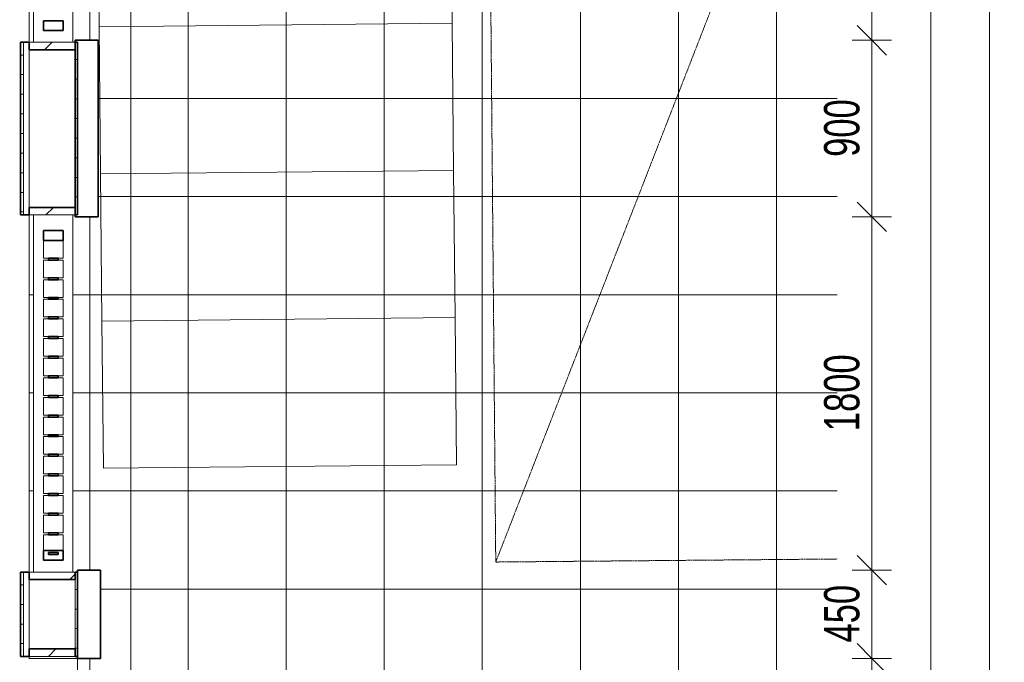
# Model space of a CAD drawing. Header units: millimetres. Extents: x -80560 to 110805, y -11020 to 52719.
# Tile 147 of 152: x 103499 to 108517, y 37430 to 40705. Entities that reach past the tile are written whole.
import ezdxf

# ---------------------------------------------------------------- set-up
doc = ezdxf.new("R2010")
doc.units = ezdxf.units.MM
doc.linetypes.add('DASHED2-1', pattern=[3, 2, -1])
doc.linetypes.add('DASHED2_2_', pattern=[6, 4, -2])
for name, color, linetype, lineweight in [('A-ANNO-DIMS', 211, 'Continuous', 9), ('A-ANNO-DIMS-100', 211, 'Continuous', 9), ('A-FLOR', 192, 'Continuous', 18), ('A-FLOR-OVHD', 1, 'DASHED2-1', 18), ('A-FLOR-PATT', 8, 'Continuous', 18), ('A-GENM', 13, 'Continuous', 18), ('A-GLAZ-CWMG', 51, 'Continuous', 18), ('A-WALL', 113, 'Continuous', 35), ('A-WALL-PATT', 111, 'Continuous', 35), ('L-SITE', 91, 'Continuous', 18)]:
    doc.layers.add(name, color=color, linetype=linetype, lineweight=lineweight)
doc.styles.add('Arial_6', font='arial.ttf', dxfattribs={"width": 0.7, "height": 180})
doc.dimstyles.new('n3o_1_8', dxfattribs={"dimscale": 304.8, "dimtxt": 183.6466919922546, "dimasz": 0.4921259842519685, "dimexe": 0.2460629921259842, "dimexo": 0.0625, "dimgap": 0.03280839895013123, "dimtad": 1, "dimdec": 0, "dimdsep": 46, "dimtxsty": 'Arial_6', "dimblk1": 'OBLIQUE', "dimblk2": 'OBLIQUE', "dimsah": 1, "dimcen": 0.09, "dimdle": 0.2460629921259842, "dimazin": 0, "dimtfac": 1, "dimtdec": 4, "dimtix": 1, "dimtmove": 0, "dimatfit": 3, "dimfxl": 0.2460629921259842, "dimfxlon": 1, "dimtvp": 1, "dimtolj": 1, "dimtzin": 0, "dimarcsym": 2})
doc.dimstyles.new('n3o_1_8_0_decimalen', dxfattribs={"dimscale": 304.8, "dimtxt": 183.6466919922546, "dimasz": 0.4921259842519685, "dimexe": 0.3280839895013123, "dimexo": 0.0625, "dimgap": 0.03280839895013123, "dimtad": 1, "dimdec": 0, "dimdsep": 46, "dimtxsty": 'Arial_6', "dimblk1": 'OBLIQUE', "dimblk2": 'OBLIQUE', "dimsah": 1, "dimcen": 0.09, "dimdle": 0.3280839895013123, "dimazin": 0, "dimtfac": 1, "dimtdec": 4, "dimtix": 1, "dimtmove": 0, "dimatfit": 3, "dimfxl": 0.3280839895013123, "dimfxlon": 1, "dimtvp": 1, "dimtolj": 1, "dimtzin": 0, "dimarcsym": 2})
pattern_1 = [(45, (0, 0), (-141.4213562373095, 141.4213562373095), [])]

# ---------------------------------------------------------------- blocks, each defined once
blk = doc.blocks.new('00_EHA_GEN_Scooter spot - 00_EHA_GEN_Scooter spot-1348625-DO_00 begane grond')
at = {"layer": 'A-GENM', "color": 7}
for p, q in [((-900.0000000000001, -375), (-900.0000000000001, 375)), ((-900.0000000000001, 375), (900.0000000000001, 375)), ((900.0000000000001, 375), (900.0000000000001, -375)), ((900.0000000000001, -375), (-900.0000000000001, -375))]:
    blk.add_line(p, q, dxfattribs=at)
blk = doc.blocks.new('90_n3o_opstelplaats_hulpdienst - brandweer_4x10m-V6-DO_00 begane grond')
at = {"layer": 'L-SITE', "linetype": 'DASHED2_2_'}
for p, q in [((-4999.999999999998, 2000.000000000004), (-551.6033266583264, 220.6413306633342)), ((-4999.999999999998, 260.1177825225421), (-4999.999999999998, 2000.000000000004)), ((-4999.999999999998, 2000.000000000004), (5000, 2000.000000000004))]:
    blk.add_line(p, q, dxfattribs=at)
blk = doc.blocks.new('Leonardo College_EHA_1489_R18_CF_situatie_2020_rvt-1-DO_00 begane grond')
at = {"layer": 'A-FLOR-PATT', "lineweight": 9}
h = blk.add_hatch(dxfattribs=at)
h.set_pattern_fill('FP_24', color=43, style=0, pattern_type=2)
h.set_pattern_definition([(90, (80856.40400000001, 25803.174), (-500, 3.061616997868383e-14), []), (180, (80856.40400000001, 25803.174), (-6.123233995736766e-14, -500), [])])
h.paths.add_polyline_path([(78899.00000000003, 37449.99999998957), (78899.00000000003, 37459.99999998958), (78652.00000000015, 37459.99999998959), (78652.00000000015, 37449.99999998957), (78887.00000000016, 37449.99999998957)], flags=0)
h.paths.add_polyline_path([(78899.00000000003, 35649.99999998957), (78652.00000000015, 35649.99999998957), (78652.00000000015, 35639.9999999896), (78899.00000000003, 35639.99999998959)], flags=0)
h.paths.add_polyline_path([(77510.00000000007, 6922.991170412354), (82770.25158246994, 6922.991170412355), (82770.25158246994, 48100.0002705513), (78587.69053614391, 48360.96716698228), (78587.69053601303, 48215.9999999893), (79016.00000000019, 48215.99999998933), (79016.00000000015, 45999.9999999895), (78899.00000000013, 45999.99999998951), (78899.00000000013, 46009.99999998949), (78875.00000000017, 46009.99999998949), (78875.00000000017, 43289.9999999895), (78899.0000000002, 43289.99999998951), (78899.00000000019, 43299.99999998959), (79016.00000000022, 43299.99999998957), (79016.00000000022, 41499.99999998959), (78899.0000000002, 41499.99999998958), (78899.0000000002, 41509.9999999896), (78875.00000000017, 41509.9999999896), (78875.00000000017, 40589.99999998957), (78887.00000000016, 40589.99999998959), (78887.00000000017, 40599.9999999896), (79004.00000000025, 40599.9999999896), (79004.00000000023, 39699.99999998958), (78887.00000000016, 39699.99999998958), (78887.00000000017, 39709.99999998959), (78875.00000000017, 39709.99999998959), (78875.00000000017, 37889.9999999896), (78899.00000000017, 37889.9999999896), (78899.00000000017, 37899.99999998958), (79016.00000000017, 37899.99999998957), (79016.00000000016, 37449.99999998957), (78899.00000000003, 37449.99999998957), (78899.00000000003, 35649.99999998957), (79016.00000000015, 35649.99999998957), (79016.00000000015, 34623.99999998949), (77470.0000000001, 34623.99999998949), (77470.00000000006, 31284.99999999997), (77139.69052384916, 31284.99999999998), (77140.00000000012, 31265.00000000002), (77470.00000000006, 31265.00000000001), (77470.00000000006, 28295.00000000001), (77139.690523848, 28295.00000000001), (77139.690523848, 28275.00000000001), (77470.00000000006, 28275.00000000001), (77470.00000000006, 25305.00000000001), (77139.69052384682, 25305.00000000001), (77139.69052384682, 25285.00000000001), (77470.00000000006, 25285.00000000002), (77470.00000000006, 22315.00000000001), (77139.69052384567, 22315.00000000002), (77139.69052384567, 22295.00000000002), (77470.00000000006, 22295.00000000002), (77470.00000000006, 19325.00000000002), (77139.6905238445, 19325.00000000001), (77139.6905238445, 19305.00000000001), (77470.00000000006, 19305.00000000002), (77470.00000000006, 16335.00000000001), (77139.69052384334, 16335.00000000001), (77139.69052384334, 16315), (77470.00000000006, 16315), (77470.00000000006, 13344.99999999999), (77139.69052384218, 13344.99999999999), (77139.99999999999, 13324.99999999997), (77470.00000000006, 13324.99999999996), (77470.00000000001, 9990.999999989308), (77582.48671622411, 9990.99999998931), (77587.255320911, 9660.999999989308), (77510.00000000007, 9660.9999999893), (77510.00000000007, 9438.999999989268), (77199.84091498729, 9438.999999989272), (77200.04099439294, 6922.991170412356)], flags=0)
h.paths.add_polyline_path([(78899.00000000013, 34740.99999998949), (78899.00000000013, 34750.99999998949), (77139.6905238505, 34750.9999999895), (77140.0000000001, 34740.99999998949), (78887.00000000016, 34740.99999998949)], flags=0)
h.paths.add_polyline_path([(78675.00000000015, 37889.9999999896), (78675.00000000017, 39709.99999998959), (78652.00000000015, 39709.9999999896), (78652.00000000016, 37889.9999999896), (78658.8448694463, 37889.9999999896)], flags=0)
h.paths.add_polyline_path([(78675.00000000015, 40589.99999998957), (78675.00000000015, 41509.99999998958), (78652.00000000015, 41509.9999999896), (78652.00000000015, 40589.9999999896), (78658.8448694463, 40589.99999998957)], flags=0)
h.paths.add_polyline_path([(78652.00000000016, 43289.99999998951), (78675.00000000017, 43289.99999998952), (78675.00000000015, 46009.99999998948), (78652.00000000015, 46009.99999998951), (78652.00000000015, 43415.27966153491)], flags=0)
at = {"lineweight": 18}
for name, p, rotation in [('90_n3o_opstelplaats_hulpdienst - brandweer_4x10m-V6-DO_00 begane grond', (82985.98931924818, 42958.62244814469), 90.50844717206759), ('00_EHA_GEN_Scooter spot - 00_EHA_GEN_Scooter spot-1348625-DO_00 begane grond', (79904.61343678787, 41053.17035717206), 0.5645222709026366), ('00_EHA_GEN_Scooter spot - 00_EHA_GEN_Scooter spot-1348625-DO_00 begane grond', (79912.00289647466, 40303.20676079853), 0.5645222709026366), ('00_EHA_GEN_Scooter spot - 00_EHA_GEN_Scooter spot-1348625-DO_00 begane grond', (79919.39235616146, 39553.243164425), 0.5645222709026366), ('00_EHA_GEN_Scooter spot - 00_EHA_GEN_Scooter spot-1348625-DO_00 begane grond', (79926.78181584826, 38803.27956805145), 0.5645222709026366)]:
    blk.add_blockref(name, p, dxfattribs=dict(at, rotation=rotation))
blk = doc.blocks.new('19112_SW_LeonardoCollege_R2020_rvt-1-DO_00 begane grond')
at = {"layer": 'A-WALL', "color": 50, "lineweight": 9}
for p, q in [((78675.00000000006, 40589.99999998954), (78675.00000000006, 41509.99999998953)), ((78875.00000000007, 41509.99999998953), (78875.00000000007, 40589.99999998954)), ((78675.00000000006, 37889.99999998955), (78675.00000000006, 39709.99999998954)), ((78875.00000000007, 39709.99999998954), (78875.00000000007, 37889.99999998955))]:
    blk.add_line(p, q, dxfattribs=at)
blk = doc.blocks.new('Rectangular Mullion - 90_n3o_terreinomheining_koker_50x100-33964607-DO_00 begane grond')
at = {"layer": 'A-GLAZ-CWMG', "lineweight": 35}
for p, q in [((0, 49.99999999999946), (-49.99999999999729, 49.99999999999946)), ((-49.99999999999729, 49.99999999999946), (-49.99999999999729, -49.99999999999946)), ((0, -49.99999999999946), (0, 49.99999999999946)), ((-49.99999999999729, -49.99999999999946), (0, -49.99999999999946))]:
    blk.add_line(p, q, dxfattribs=at)
blk = doc.blocks.new('Rectangular Mullion - 90_n3o_terreinomheining_koker_50x100-33964611-DO_00 begane grond')
at = {"layer": 'A-GLAZ-CWMG', "lineweight": 35}
for p, q in [((-49.99999999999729, 49.99999999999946), (0, 49.99999999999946)), ((-49.99999999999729, -49.99999999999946), (-49.99999999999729, 49.99999999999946)), ((0, 49.99999999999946), (0, -49.99999999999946)), ((0, -49.99999999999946), (-49.99999999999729, -49.99999999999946))]:
    blk.add_line(p, q, dxfattribs=at)
blk = doc.blocks.new('Rectangular Mullion - 90_n3o_terreinomheining_koker_50x100-30957306-DO_00 begane grond')
at = {"layer": 'A-GLAZ-CWMG'}
for p, q in [((57549.99999969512, 9849.999999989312), (57549.99999969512, 9874.999999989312)), ((57549.99999969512, 9874.999999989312), (57639.99999999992, 9874.999999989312)), ((57549.99999969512, 9774.999999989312), (57549.99999969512, 9799.99999998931)), ((57639.99999999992, 9774.999999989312), (57549.99999969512, 9774.999999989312))]:
    blk.add_line(p, q, dxfattribs=at)
blk = doc.blocks.new('Rectangular Mullion - 90_n3o_terreinomheining_koker_50x100-V68-DO_00 begane grond')
at = {"layer": 'A-GLAZ-CWMG'}
for p, q in [((57449.99999969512, 9849.999999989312), (57449.99999969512, 9874.999999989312)), ((57449.99999969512, 9874.999999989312), (57539.99999999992, 9874.999999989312)), ((57539.99999999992, 9874.999999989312), (57539.99999999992, 9849.999999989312)), ((57449.99999969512, 9774.999999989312), (57449.99999969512, 9799.99999998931)), ((57539.99999999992, 9799.99999998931), (57539.99999999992, 9774.999999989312)), ((57539.99999999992, 9774.999999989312), (57449.99999969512, 9774.999999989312))]:
    blk.add_line(p, q, dxfattribs=at)
blk = doc.blocks.new('Rectangular Mullion - 90_n3o_terreinomheining_koker_50x100-V69-DO_00 begane grond')
at = {"layer": 'A-GLAZ-CWMG'}
for p, q in [((55059.99999999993, 9874.9999999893), (55139.99999999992, 9874.9999999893)), ((55139.99999999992, 9874.9999999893), (55139.99999999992, 9849.9999999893)), ((55139.99999999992, 9799.999999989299), (55139.99999999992, 9774.9999999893)), ((55139.99999999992, 9774.9999999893), (55059.99999999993, 9774.9999999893))]:
    blk.add_line(p, q, dxfattribs=at)
blk = doc.blocks.new('Rectangular Mullion - 90_n3o_terreinomheining_stripstaal_10x50-33964604-DO_00 begane grond')
at = {"layer": 'A-GLAZ-CWMG', "lineweight": 35}
for p, q in [((-4.999999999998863, 25.00000000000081), (4.999999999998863, 25.00000000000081)), ((-4.999999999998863, -25.00000000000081), (-4.999999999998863, 25.00000000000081)), ((4.999999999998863, 25.00000000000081), (4.999999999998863, -25.00000000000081)), ((4.999999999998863, -25.00000000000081), (-4.999999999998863, -25.00000000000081))]:
    blk.add_line(p, q, dxfattribs=at)
blk = doc.blocks.new('NLRS_41_GM_WPB_spouwlat-SH_generiek_ISR - 235x38-V261-DO_00 begane grond')
at = {"layer": 'A-GENM'}
h = blk.add_hatch(dxfattribs=at)
h.set_pattern_fill('FP_89', color=256, style=0, pattern_type=2)
h.set_pattern_definition(pattern_1)
h.paths.add_polyline_path([(78887.00000000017, 40551.99999998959), (78887.00000000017, 40589.99999998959), (78652.00000000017, 40589.99999998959), (78652.00000000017, 40551.99999998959), (78658.84486944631, 40551.99999998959)], flags=0)
for p, q in [((78652.00000000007, 40589.99999998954), (78652.00000000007, 40551.99999998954)), ((78887.00000000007, 40589.99999998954), (78652.00000000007, 40589.99999998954)), ((78652.00000000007, 40551.99999998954), (78887.00000000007, 40551.99999998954)), ((78887.00000000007, 40551.99999998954), (78887.00000000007, 40589.99999998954))]:
    blk.add_line(p, q, dxfattribs=at)
blk = doc.blocks.new('NLRS_41_GM_WPB_spouwlat-SH_generiek_ISR - 235x38-V263-DO_00 begane grond')
at = {"layer": 'A-GENM'}
h = blk.add_hatch(dxfattribs=at)
h.set_pattern_fill('FP_78', color=256, style=0, pattern_type=2)
h.set_pattern_definition(pattern_1)
h.paths.add_polyline_path([(78887.00000000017, 37851.9999999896), (78887.00000000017, 37889.9999999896), (78652.00000000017, 37889.9999999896), (78652.00000000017, 37851.9999999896), (78658.84486944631, 37851.9999999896)], flags=0)
for p, q in [((78652.00000000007, 37889.99999998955), (78652.00000000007, 37851.99999998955)), ((78887.00000000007, 37889.99999998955), (78652.00000000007, 37889.99999998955)), ((78887.00000000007, 37851.99999998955), (78887.00000000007, 37889.99999998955)), ((78652.00000000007, 37851.99999998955), (78887.00000000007, 37851.99999998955))]:
    blk.add_line(p, q, dxfattribs=at)
blk = doc.blocks.new('NLRS_41_GM_WPB_spouwlat-SH_generiek_ISR - 235x38-V264-DO_00 begane grond')
at = {"layer": 'A-GENM'}
h = blk.add_hatch(dxfattribs=at)
h.set_pattern_fill('FP_89', color=256, style=0, pattern_type=2)
h.set_pattern_definition(pattern_1)
h.paths.add_polyline_path([(78887.00000000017, 39709.99999998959), (78887.00000000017, 39747.99999998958), (78652.00000000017, 39747.99999998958), (78652.00000000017, 39709.99999998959), (78658.84486944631, 39709.99999998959)], flags=0)
for p, q in [((78652.00000000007, 39747.99999998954), (78652.00000000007, 39709.99999998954)), ((78887.00000000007, 39747.99999998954), (78652.00000000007, 39747.99999998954)), ((78887.00000000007, 39709.99999998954), (78887.00000000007, 39747.99999998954)), ((78652.00000000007, 39709.99999998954), (78887.00000000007, 39709.99999998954))]:
    blk.add_line(p, q, dxfattribs=at)
blk = doc.blocks.new('NLRS_41_GM_WPB_spouwlat-SH_generiek_ISR - 235x38-V266-DO_00 begane grond')
at = {"layer": 'A-GENM'}
h = blk.add_hatch(dxfattribs=at)
h.set_pattern_fill('FP_78', color=256, style=0, pattern_type=2)
h.set_pattern_definition(pattern_1)
h.paths.add_polyline_path([(78887.00000000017, 37459.99999998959), (78887.00000000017, 37497.99999998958), (78652.00000000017, 37497.99999998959), (78652.00000000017, 37459.99999998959), (78658.84486944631, 37459.99999998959)], flags=0)
for p, q in [((78652.00000000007, 37497.99999998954), (78652.00000000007, 37459.99999998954)), ((78887.00000000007, 37497.99999998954), (78652.00000000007, 37497.99999998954)), ((78887.00000000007, 37459.99999998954), (78887.00000000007, 37497.99999998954)), ((78652.00000000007, 37459.99999998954), (78887.00000000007, 37459.99999998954))]:
    blk.add_line(p, q, dxfattribs=at)
blk = doc.blocks.new('DIMBLOCK74-DO_00 begane grond')
at = {"layer": 'A-ANNO-DIMS-100'}
for p, q in [((108442.2486891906, 48370.99999998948), (108367.2486891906, 48445.99999998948)), ((108442.2486891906, 9353.999999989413), (108442.2486891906, 48445.99999998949)), ((108367.2486891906, 48370.99999998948), (108517.2486891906, 48370.99999998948)), ((108442.2486891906, 48370.99999998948), (108367.2486891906, 48370.99999998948)), ((108442.2486891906, 48370.99999998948), (108517.2486891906, 48295.99999998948)), ((108442.2486891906, 9428.999999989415), (108367.2486891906, 9503.999999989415)), ((108367.2486891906, 9428.999999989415), (108517.2486891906, 9428.999999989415)), ((108442.2486891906, 9428.999999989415), (108367.2486891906, 9428.999999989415)), ((108442.2486891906, 9428.999999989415), (108517.2486891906, 9353.999999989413))]:
    blk.add_line(p, q, dxfattribs=at)
at = {"layer": 'A-ANNO-DIMS-100', "color": 0, "insert": (108198.5673484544, 28659.84663353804), "char_height": 180, "width": 576.3680794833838, "attachment_point": 1, "rotation": 90, "line_spacing_factor": 0.9417779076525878, "style": 'Arial_6'}
blk.add_mtext('38942', dxfattribs=at)
blk = doc.blocks.new('_Oblique')
at = {"color": 0, "linetype": 'ByBlock', "lineweight": -2}
blk.add_line((-0.5, -0.5), (0.5, 0.5), dxfattribs=at)
blk = doc.blocks.new('DIMBLOCK77-DO_00 begane grond')
at = {"layer": 'A-ANNO-DIMS-100'}
for p, q in [((108142.2486891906, 47799.99999998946), (108067.2486891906, 47874.99999998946)), ((108217.2486891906, 47799.99999998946), (108067.2486891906, 47799.99999998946)), ((108142.2486891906, 47799.99999998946), (108142.2486891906, 35199.99999998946)), ((108142.2486891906, 47799.99999998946), (108217.2486891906, 47724.99999998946)), ((108142.2486891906, 47799.99999998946), (108217.2486891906, 47799.99999998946)), ((108142.2486891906, 35199.99999998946), (108067.2486891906, 35274.99999998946)), ((108217.2486891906, 35199.99999998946), (108067.2486891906, 35199.99999998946)), ((108142.2486891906, 35199.99999998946), (108217.2486891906, 35124.99999998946)), ((108142.2486891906, 35199.99999998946), (108217.2486891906, 35199.99999998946))]:
    blk.add_line(p, q, dxfattribs=at)
at = {"layer": 'A-ANNO-DIMS-100', "color": 0, "insert": (107898.5673484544, 41259.84663353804), "char_height": 180, "width": 576.3680794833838, "attachment_point": 1, "rotation": 90, "line_spacing_factor": 0.9417779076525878, "style": 'Arial_6'}
blk.add_mtext('12600', dxfattribs=at)
blk = doc.blocks.new('DIMBLOCK513-DO_00 begane grond')
at = {"layer": 'A-ANNO-DIMS-100'}
for p, q in [((107842.2486891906, 41499.99999998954), (107767.2486891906, 41574.99999998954)), ((107742.2486891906, 41499.99999998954), (107942.2486891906, 41499.99999998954)), ((107842.2486891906, 41499.99999998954), (107742.2486891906, 41499.99999998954)), ((107842.2486891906, 41499.99999998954), (107842.2486891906, 40599.99999998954)), ((107842.2486891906, 41499.99999998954), (107917.2486891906, 41424.99999998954)), ((107842.2486891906, 40599.99999998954), (107767.2486891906, 40674.99999998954)), ((107742.2486891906, 40599.99999998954), (107942.2486891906, 40599.99999998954)), ((107842.2486891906, 40599.99999998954), (107742.2486891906, 40599.99999998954)), ((107842.2486891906, 40599.99999998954), (107917.2486891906, 40524.99999998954))]:
    blk.add_line(p, q, dxfattribs=at)
at = {"layer": 'A-ANNO-DIMS-100', "color": 0, "insert": (107598.5673484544, 40905.9079801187), "char_height": 180, "width": 345.8208476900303, "attachment_point": 1, "rotation": 90, "line_spacing_factor": 0.9417779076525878, "style": 'Arial_6'}
blk.add_mtext('900', dxfattribs=at)
blk = doc.blocks.new('DIMBLOCK514-DO_00 begane grond')
at = {"layer": 'A-ANNO-DIMS-100'}
for p, q in [((107842.2486891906, 40599.99999998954), (107767.2486891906, 40674.99999998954)), ((107742.2486891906, 40599.99999998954), (107942.2486891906, 40599.99999998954)), ((107842.2486891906, 40599.99999998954), (107742.2486891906, 40599.99999998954)), ((107842.2486891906, 40599.99999998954), (107842.2486891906, 39699.99999998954)), ((107842.2486891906, 40599.99999998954), (107917.2486891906, 40524.99999998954)), ((107842.2486891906, 39699.99999998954), (107767.2486891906, 39774.99999998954)), ((107742.2486891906, 39699.99999998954), (107942.2486891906, 39699.99999998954)), ((107842.2486891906, 39699.99999998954), (107742.2486891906, 39699.99999998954)), ((107842.2486891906, 39699.99999998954), (107917.2486891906, 39624.99999998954))]:
    blk.add_line(p, q, dxfattribs=at)
at = {"layer": 'A-ANNO-DIMS-100', "color": 0, "insert": (107598.5673484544, 40005.90798011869), "char_height": 180, "width": 345.8208476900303, "attachment_point": 1, "rotation": 90, "line_spacing_factor": 0.9417779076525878, "style": 'Arial_6'}
blk.add_mtext('900', dxfattribs=at)
blk = doc.blocks.new('DIMBLOCK515-DO_00 begane grond')
at = {"layer": 'A-ANNO-DIMS-100'}
for p, q in [((107842.2486891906, 39699.99999998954), (107767.2486891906, 39774.99999998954)), ((107742.2486891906, 39699.99999998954), (107942.2486891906, 39699.99999998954)), ((107842.2486891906, 39699.99999998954), (107742.2486891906, 39699.99999998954)), ((107842.2486891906, 39699.99999998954), (107842.2486891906, 37899.99999998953)), ((107842.2486891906, 39699.99999998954), (107917.2486891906, 39624.99999998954)), ((107842.2486891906, 37899.99999998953), (107767.2486891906, 37974.99999998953)), ((107742.2486891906, 37899.99999998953), (107942.2486891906, 37899.99999998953)), ((107842.2486891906, 37899.99999998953), (107742.2486891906, 37899.99999998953)), ((107842.2486891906, 37899.99999998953), (107917.2486891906, 37824.99999998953))]:
    blk.add_line(p, q, dxfattribs=at)
at = {"layer": 'A-ANNO-DIMS-100', "color": 0, "insert": (107598.5673484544, 38607.87730682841), "char_height": 180, "width": 461.0944635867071, "attachment_point": 1, "rotation": 90, "line_spacing_factor": 0.9417779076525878, "style": 'Arial_6'}
blk.add_mtext('1800', dxfattribs=at)
blk = doc.blocks.new('DIMBLOCK516-DO_00 begane grond')
at = {"layer": 'A-ANNO-DIMS-100'}
for p, q in [((107842.2486891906, 37899.99999998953), (107767.2486891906, 37974.99999998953)), ((107742.2486891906, 37899.99999998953), (107942.2486891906, 37899.99999998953)), ((107842.2486891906, 37899.99999998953), (107742.2486891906, 37899.99999998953)), ((107842.2486891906, 37899.99999998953), (107842.2486891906, 37449.99999998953)), ((107842.2486891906, 37899.99999998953), (107917.2486891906, 37824.99999998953)), ((107842.2486891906, 37449.99999998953), (107767.2486891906, 37524.99999998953)), ((107742.2486891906, 37449.99999998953), (107942.2486891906, 37449.99999998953)), ((107842.2486891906, 37449.99999998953), (107742.2486891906, 37449.99999998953)), ((107842.2486891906, 37449.99999998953), (107917.2486891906, 37374.99999998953))]:
    blk.add_line(p, q, dxfattribs=at)
at = {"layer": 'A-ANNO-DIMS-100', "color": 0, "insert": (107598.5673484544, 37530.90798011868), "char_height": 180, "width": 345.8208476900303, "attachment_point": 1, "rotation": 90, "line_spacing_factor": 0.9417779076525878, "style": 'Arial_6'}
blk.add_mtext('450', dxfattribs=at)
blk = doc.blocks.new('DIMBLOCK517-DO_00 begane grond')
at = {"layer": 'A-ANNO-DIMS-100'}
for p, q in [((107842.2486891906, 37449.99999998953), (107767.2486891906, 37524.99999998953)), ((107742.2486891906, 37449.99999998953), (107942.2486891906, 37449.99999998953)), ((107842.2486891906, 37449.99999998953), (107742.2486891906, 37449.99999998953)), ((107842.2486891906, 37449.99999998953), (107842.2486891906, 35649.99999998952)), ((107842.2486891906, 37449.99999998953), (107917.2486891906, 37374.99999998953)), ((107842.2486891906, 35649.99999998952), (107767.2486891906, 35724.99999998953)), ((107742.2486891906, 35649.99999998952), (107942.2486891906, 35649.99999998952)), ((107842.2486891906, 35649.99999998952), (107742.2486891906, 35649.99999998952)), ((107842.2486891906, 35649.99999998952), (107917.2486891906, 35574.99999998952))]:
    blk.add_line(p, q, dxfattribs=at)
at = {"layer": 'A-ANNO-DIMS-100', "color": 0, "insert": (107598.5673484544, 36357.8773068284), "char_height": 180, "width": 461.0944635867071, "attachment_point": 1, "rotation": 90, "line_spacing_factor": 0.9417779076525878, "style": 'Arial_6'}
blk.add_mtext('1800', dxfattribs=at)

msp = doc.modelspace()

# ---------------------------------------------------------------- hatches: boundary and pattern name
at = {"layer": 'A-WALL-PATT', "lineweight": 18}
h = msp.add_hatch(dxfattribs=at)
h.set_pattern_fill('FP_82', color=256, angle=90.00000000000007, style=0, pattern_type=2)
h.set_pattern_definition([(180.0000000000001, (103793.8189631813, 41301.5000000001), (1.209802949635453e-13, -100), [])])
h.paths.add_polyline_path([(103781.8189631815, 34750.99999998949), (103793.8189631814, 34750.99999998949), (103793.8189631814, 35639.99999998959), (103781.8189631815, 35639.99999998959), (103781.8189631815, 34762.9999999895)], flags=0)
h.paths.add_polyline_path([(103793.8189631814, 37459.9999999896), (103793.8189631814, 37889.9999999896), (103781.8189631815, 37889.9999999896), (103781.8189631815, 37459.9999999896)], flags=0)
h.paths.add_polyline_path([(103781.8189631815, 39709.99999998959), (103793.8189631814, 39709.99999998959), (103793.8189631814, 40589.9999999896), (103781.8189631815, 40589.9999999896), (103781.8189631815, 39747.9999999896)], flags=0)
h.paths.add_polyline_path([(103793.8189631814, 41509.9999999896), (103793.8189631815, 43289.99999998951), (103781.8189631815, 43289.99999998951), (103781.8189631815, 41509.9999999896)], flags=0)
h.paths.add_polyline_path([(103793.8189631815, 46009.99999998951), (103793.8189631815, 48086.99999998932), (103781.8189631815, 48086.99999998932), (103781.8189631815, 46009.99999998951)], flags=0)
h = msp.add_hatch(dxfattribs=at)
h.set_pattern_fill('FP_235', color=256, angle=90, style=0, pattern_type=2)
h.set_pattern_definition([(0, (103502.8189631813, 41424.99999999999), (0, 100), [])])
h.paths.add_polyline_path([(103502.8189631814, 35025.99999998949), (103518.8189631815, 35025.9999999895), (103518.8189631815, 35639.9999999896), (103502.8189631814, 35639.9999999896), (103502.8189631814, 35041.9999999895)], flags=0)
h.paths.add_polyline_path([(103518.8189631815, 37459.99999998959), (103518.8189631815, 37889.9999999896), (103502.8189631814, 37889.9999999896), (103502.8189631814, 37459.9999999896)], flags=0)
h.paths.add_polyline_path([(103518.8189631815, 39709.9999999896), (103518.8189631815, 40589.9999999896), (103502.8189631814, 40589.9999999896), (103502.8189631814, 39709.9999999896)], flags=0)
h.paths.add_polyline_path([(103518.8189631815, 41509.9999999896), (103518.8189631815, 43289.99999998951), (103502.8189631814, 43289.99999998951), (103502.8189631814, 41509.9999999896)], flags=0)
h.paths.add_polyline_path([(103502.8189631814, 46009.99999998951), (103518.8189631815, 46009.99999998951), (103518.8189631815, 47823.99999998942), (103502.8189631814, 47823.99999998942), (103502.8189631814, 46081.38293029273)], flags=0)

# ---------------------------------------------------------------- linework, layer by layer
at = {"layer": 'A-FLOR'}
for p, q in [((103546.8189631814, 40589.99999998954), (103546.8189631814, 41509.99999998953)), ((103546.8189631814, 37889.99999998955), (103546.8189631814, 39709.99999998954)), ((103546.8189631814, 37449.99999998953), (103546.8189631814, 37459.99999998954)), ((103793.8189631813, 37449.99999998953), (103546.8189631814, 37449.99999998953)), ((103793.8189631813, 35649.99999998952), (103793.8189631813, 37449.99999998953))]:
    msp.add_line(p, q, dxfattribs=at)
at = {"layer": 'A-FLOR-OVHD'}
msp.add_line((104065.3189631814, 48370.99999998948), (104065.3189631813, 34479.49999998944), dxfattribs=at)
at = {"layer": 'A-WALL'}
for p, q in [((103781.8189631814, 40599.99999998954), (103781.8189631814, 39699.99999998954)), ((103898.8189631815, 40599.99999998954), (103781.8189631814, 40599.99999998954)), ((103898.8189631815, 39699.99999998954), (103898.8189631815, 40599.99999998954)), ((103502.8189631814, 40589.99999998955), (103502.8189631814, 39709.99999998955)), ((103546.8189631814, 40589.99999998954), (103502.8189631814, 40589.99999998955)), ((103546.8189631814, 40551.99999998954), (103546.8189631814, 40589.99999998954)), ((103781.8189631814, 40551.99999998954), (103546.8189631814, 40551.99999998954)), ((103793.8189631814, 40589.99999998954), (103781.8189631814, 40589.99999998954)), ((103793.8189631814, 39709.99999998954), (103793.8189631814, 40589.99999998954)), ((103546.8189631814, 39747.99999998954), (103781.8189631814, 39747.99999998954)), ((103546.8189631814, 39709.99999998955), (103546.8189631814, 39747.99999998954)), ((103502.8189631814, 39709.99999998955), (103546.8189631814, 39709.99999998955)), ((103781.8189631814, 39709.99999998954), (103793.8189631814, 39709.99999998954)), ((103781.8189631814, 39699.99999998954), (103898.8189631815, 39699.99999998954)), ((103502.8189631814, 37889.99999998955), (103502.8189631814, 37459.99999998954)), ((103546.8189631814, 37889.99999998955), (103502.8189631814, 37889.99999998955)), ((103546.8189631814, 37851.99999998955), (103546.8189631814, 37889.99999998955)), ((103793.8189631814, 37889.99999998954), (103781.8189631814, 37889.99999998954)), ((103781.8189631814, 37889.99999998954), (103781.8189631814, 37851.99999998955)), ((103793.8189631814, 37899.99999998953), (103793.8189631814, 37449.99999998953)), ((103910.8189631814, 37899.99999998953), (103793.8189631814, 37899.99999998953)), ((103910.8189631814, 37449.99999998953), (103910.8189631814, 37899.99999998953)), ((103781.8189631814, 37851.99999998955), (103546.8189631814, 37851.99999998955)), ((103546.8189631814, 37497.99999998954), (103781.8189631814, 37497.99999998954)), ((103546.8189631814, 37459.99999998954), (103546.8189631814, 37497.99999998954)), ((103781.8189631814, 37497.99999998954), (103781.8189631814, 37459.99999998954)), ((103502.8189631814, 37459.99999998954), (103546.8189631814, 37459.99999998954)), ((103781.8189631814, 37459.99999998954), (103793.8189631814, 37459.99999998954)), ((103793.8189631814, 37449.99999998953), (103910.8189631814, 37449.99999998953))]:
    msp.add_line(p, q, dxfattribs=at)
at = {"layer": 'A-WALL', "lineweight": 18}
for p, q in [((103518.8189631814, 39709.99999998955), (103518.8189631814, 40589.99999998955)), ((103546.8189631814, 40551.99999998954), (103546.8189631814, 39747.99999998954)), ((103518.8189631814, 37459.99999998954), (103518.8189631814, 37889.99999998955)), ((103546.8189631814, 37851.99999998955), (103546.8189631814, 37497.99999998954)), ((103781.8189631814, 37497.99999998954), (103781.8189631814, 37851.99999998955))]:
    msp.add_line(p, q, dxfattribs=at)

# ---------------------------------------------------------------- block references
at = {"color": 250, "lineweight": 5}
for name in ['Leonardo College_EHA_1489_R18_CF_situatie_2020_rvt-1-DO_00 begane grond', '19112_SW_LeonardoCollege_R2020_rvt-1-DO_00 begane grond']:
    msp.add_blockref(name, (24894.81896318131, 0), dxfattribs=at)
at = {"layer": 'A-GENM'}
for name in ['NLRS_41_GM_WPB_spouwlat-SH_generiek_ISR - 235x38-V261-DO_00 begane grond', 'NLRS_41_GM_WPB_spouwlat-SH_generiek_ISR - 235x38-V264-DO_00 begane grond', 'NLRS_41_GM_WPB_spouwlat-SH_generiek_ISR - 235x38-V263-DO_00 begane grond', 'NLRS_41_GM_WPB_spouwlat-SH_generiek_ISR - 235x38-V266-DO_00 begane grond']:
    msp.add_blockref(name, (24894.81896318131, 0), dxfattribs=at)
at = {"layer": 'A-GLAZ-CWMG', "extrusion": (0, 0, -1), "rotation": 269.9999999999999}
for name, p in [('Rectangular Mullion - 90_n3o_terreinomheining_koker_50x100-33964611-DO_00 begane grond', (-103669.8189631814, 40649.99999998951)), ('Rectangular Mullion - 90_n3o_terreinomheining_stripstaal_10x50-33964604-DO_00 begane grond', (-103669.8189631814, 39484.99999968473)), ('Rectangular Mullion - 90_n3o_terreinomheining_stripstaal_10x50-33964604-DO_00 begane grond', (-103669.8189631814, 39384.99999968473)), ('Rectangular Mullion - 90_n3o_terreinomheining_stripstaal_10x50-33964604-DO_00 begane grond', (-103669.8189631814, 39284.99999968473)), ('Rectangular Mullion - 90_n3o_terreinomheining_stripstaal_10x50-33964604-DO_00 begane grond', (-103669.8189631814, 39184.99999968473)), ('Rectangular Mullion - 90_n3o_terreinomheining_stripstaal_10x50-33964604-DO_00 begane grond', (-103669.8189631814, 39084.99999968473)), ('Rectangular Mullion - 90_n3o_terreinomheining_stripstaal_10x50-33964604-DO_00 begane grond', (-103669.8189631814, 38984.99999968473)), ('Rectangular Mullion - 90_n3o_terreinomheining_stripstaal_10x50-33964604-DO_00 begane grond', (-103669.8189631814, 38884.99999968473)), ('Rectangular Mullion - 90_n3o_terreinomheining_stripstaal_10x50-33964604-DO_00 begane grond', (-103669.8189631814, 38784.99999968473)), ('Rectangular Mullion - 90_n3o_terreinomheining_stripstaal_10x50-33964604-DO_00 begane grond', (-103669.8189631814, 38684.99999968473)), ('Rectangular Mullion - 90_n3o_terreinomheining_stripstaal_10x50-33964604-DO_00 begane grond', (-103669.8189631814, 38584.99999968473)), ('Rectangular Mullion - 90_n3o_terreinomheining_stripstaal_10x50-33964604-DO_00 begane grond', (-103669.8189631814, 38484.99999968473)), ('Rectangular Mullion - 90_n3o_terreinomheining_stripstaal_10x50-33964604-DO_00 begane grond', (-103669.8189631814, 38384.99999968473)), ('Rectangular Mullion - 90_n3o_terreinomheining_stripstaal_10x50-33964604-DO_00 begane grond', (-103669.8189631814, 38284.99999968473)), ('Rectangular Mullion - 90_n3o_terreinomheining_stripstaal_10x50-33964604-DO_00 begane grond', (-103669.8189631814, 38184.99999968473)), ('Rectangular Mullion - 90_n3o_terreinomheining_stripstaal_10x50-33964604-DO_00 begane grond', (-103669.8189631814, 38084.99999968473)), ('Rectangular Mullion - 90_n3o_terreinomheining_koker_50x100-33964611-DO_00 begane grond', (-103669.8189631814, 37949.99999998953)), ('Rectangular Mullion - 90_n3o_terreinomheining_stripstaal_10x50-33964604-DO_00 begane grond', (-103669.8189631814, 37984.99999968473))]:
    msp.add_blockref(name, p, dxfattribs=at)
at = {"layer": 'A-GLAZ-CWMG'}
for name, p, rotation in [('Rectangular Mullion - 90_n3o_terreinomheining_koker_50x100-33964607-DO_00 begane grond', (103669.8189631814, 39629.99999998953), 90.00000000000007), ('Rectangular Mullion - 90_n3o_terreinomheining_koker_50x100-30957306-DO_00 begane grond', (113494.8189631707, -18060.00000001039), 90), ('Rectangular Mullion - 90_n3o_terreinomheining_koker_50x100-V68-DO_00 begane grond', (113494.8189631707, -18060.00000001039), 90), ('Rectangular Mullion - 90_n3o_terreinomheining_koker_50x100-V68-DO_00 begane grond', (113494.8189631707, -18160.00000001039), 90), ('Rectangular Mullion - 90_n3o_terreinomheining_koker_50x100-V68-DO_00 begane grond', (113494.8189631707, -18260.00000001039), 90), ('Rectangular Mullion - 90_n3o_terreinomheining_koker_50x100-V68-DO_00 begane grond', (113494.8189631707, -18360.00000001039), 90), ('Rectangular Mullion - 90_n3o_terreinomheining_koker_50x100-V68-DO_00 begane grond', (113494.8189631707, -18460.00000001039), 90), ('Rectangular Mullion - 90_n3o_terreinomheining_koker_50x100-V68-DO_00 begane grond', (113494.8189631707, -18560.00000001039), 90), ('Rectangular Mullion - 90_n3o_terreinomheining_koker_50x100-V68-DO_00 begane grond', (113494.8189631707, -18660.00000001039), 90), ('Rectangular Mullion - 90_n3o_terreinomheining_koker_50x100-V68-DO_00 begane grond', (113494.8189631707, -18760.00000001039), 90), ('Rectangular Mullion - 90_n3o_terreinomheining_koker_50x100-V68-DO_00 begane grond', (113494.8189631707, -18860.00000001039), 90), ('Rectangular Mullion - 90_n3o_terreinomheining_koker_50x100-V68-DO_00 begane grond', (113494.8189631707, -18960.00000001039), 90), ('Rectangular Mullion - 90_n3o_terreinomheining_koker_50x100-V68-DO_00 begane grond', (113494.8189631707, -19060.00000001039), 90), ('Rectangular Mullion - 90_n3o_terreinomheining_koker_50x100-V68-DO_00 begane grond', (113494.8189631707, -19160.00000001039), 90), ('Rectangular Mullion - 90_n3o_terreinomheining_koker_50x100-V68-DO_00 begane grond', (113494.8189631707, -19260.00000001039), 90), ('Rectangular Mullion - 90_n3o_terreinomheining_koker_50x100-V68-DO_00 begane grond', (113494.8189631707, -19360.00000001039), 90), ('Rectangular Mullion - 90_n3o_terreinomheining_koker_50x100-V69-DO_00 begane grond', (113494.8189631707, -17060.00000001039), 90)]:
    msp.add_blockref(name, p, dxfattribs=dict(at, rotation=rotation))

# ---------------------------------------------------------------- dimensions: what is measured, and where the dimension line sits
at = {"layer": 'A-ANNO-DIMS'}
for base, p1, p2, dimstyle, override, picture, middle in [((108442.2486891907, 48370.99999998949), (108367.2486891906, 9428.999999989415), (108367.2486891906, 48370.99999998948), 'n3o_1_8', {"dimpost": '<>', "dimfxl": 38942.00000000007}, 'DIMBLOCK74-DO_00 begane grond', (108340.2841593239, 28899.99999998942)), ((108142.2486891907, 35199.99999998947), (108217.2486891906, 47799.99999998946), (108217.2486891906, 35199.99999998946), 'n3o_1_8', {"dimpost": '<>', "dimfxl": 12600}, 'DIMBLOCK77-DO_00 begane grond', (108040.3455508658, 41499.99999998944)), ((107842.2486891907, 40599.99999998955), (107742.2486891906, 41499.99999998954), (107742.2486891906, 40599.99999998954), 'n3o_1_8_0_decimalen', {"dimpost": '<>', "dimfxl": 900}, 'DIMBLOCK513-DO_00 begane grond', (107740.3455508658, 41049.99999998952)), ((107842.2486891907, 39699.99999998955), (107742.2486891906, 40599.99999998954), (107742.2486891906, 39699.99999998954), 'n3o_1_8_0_decimalen', {"dimpost": '<>', "dimfxl": 900}, 'DIMBLOCK514-DO_00 begane grond', (107740.3455508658, 40149.99999998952)), ((107842.2486891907, 37899.99999998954), (107742.2486891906, 39699.99999998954), (107742.2486891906, 37899.99999998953), 'n3o_1_8_0_decimalen', {"dimpost": '<>', "dimfxl": 1800.000000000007}, 'DIMBLOCK515-DO_00 begane grond', (107740.3455508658, 38799.99999998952)), ((107842.2486891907, 37449.99999998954), (107742.2486891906, 37899.99999998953), (107742.2486891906, 37449.99999998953), 'n3o_1_8_0_decimalen', {"dimpost": '<>', "dimfxl": 450}, 'DIMBLOCK516-DO_00 begane grond', (107740.3455508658, 37674.99999998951)), ((107842.2486891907, 35649.99999998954), (107742.2486891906, 37449.99999998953), (107742.2486891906, 35649.99999998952), 'n3o_1_8_0_decimalen', {"dimpost": '<>', "dimfxl": 1800.000000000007}, 'DIMBLOCK517-DO_00 begane grond', (107740.3455508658, 36549.9999999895))]:
    dim = msp.add_linear_dim(base=base, p1=p1, p2=p2, angle=89.99999999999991, dimstyle=dimstyle, override=override, dxfattribs=at)
    dim.commit()
    dim.dimension.update_dxf_attribs({"geometry": picture, "text_midpoint": middle})

doc.saveas('drawing.dxf')
